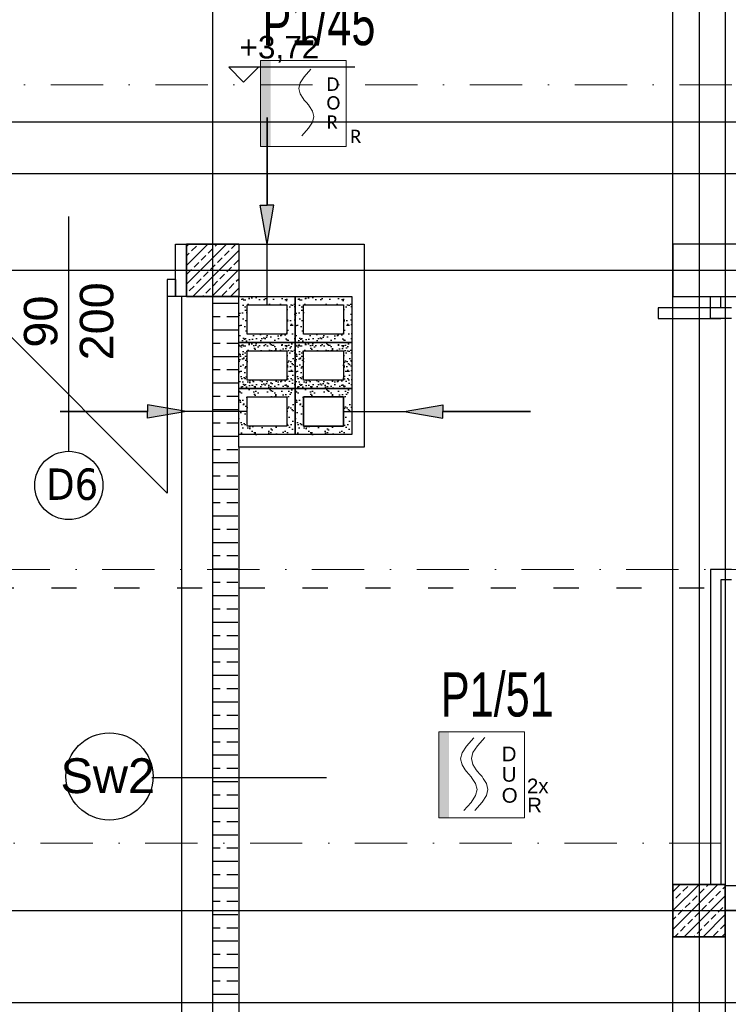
# Model space of a CAD drawing. Header units: millimetres. Extents: x -7023 to 53801, y 9849 to 33561.
# Tile 152 of 256: x 15341 to 15680, y 18571 to 19041. Entities that reach past the tile are written whole.
import ezdxf

# ---------------------------------------------------------------- set-up
doc = ezdxf.new("R2010")
doc.units = ezdxf.units.MM
doc.linetypes.add('ACAD_ISO03W100', pattern=[30, 12, -18])
doc.linetypes.add('DASHDOT', pattern=[1, 0.5, -0.25, 0, -0.25])
doc.layers.get('0').update_dxf_attribs({"lineweight": 9})
doc.layers.add('.IE_podklad', color=252, linetype='Continuous')
doc.layers.add('PA_Instalacja pożarowa', color=1, linetype='Continuous', lineweight=5)
doc.layers.add('PA_Instalacja pożarowa_opis', color=7, linetype='Continuous', lineweight=5)
doc.styles.add('AAT', font='calibri.ttf')
doc.styles.add('Opisowy', font='arial.ttf')
doc.styles.add('q-arch-ARIAL01', font='arial.ttf', dxfattribs={"width": 0.7})
doc.styles.get("Standard").update_dxf_attribs({"font": 'arial.ttf'})

# ---------------------------------------------------------------- blocks, each defined once
blk = doc.blocks.new('*U72')
at = {"color": 1}
blk.add_wipeout([(-20.5, -20.5), (20.5, -20.5), (20.5, 20.5), (-20.5, 20.5)], dxfattribs=at)
at = {"lineweight": 5}
h = blk.add_hatch(color=1, dxfattribs=at)
h.paths.add_polyline_path([(-15.7, 0), (-15.7, 20.5), (-20.5, 20.5), (-20.5, 0)])
h.paths.add_polyline_path([(-15.7, -20.5), (-15.7, 0), (-20.5, 0), (-20.5, -20.5)])
at = {"color": 1, "linetype": 'Continuous', "lineweight": 5}
for p, q in [((-7.3, 13.76), (-3.78, 17.69)), ((-2.07, 13.86), (1.45, 17.79)), ((-10.11, 7.66), (-9.41, 10.54)), ((-9.41, 10.54), (-7.3, 13.76)), ((-4.89, 7.76), (-4.18, 10.63)), ((-4.18, 10.63), (-2.07, 13.86)), ((-9.41, 4.79), (-10.11, 7.66)), ((-7.84, 2.39), (-9.41, 4.79)), ((-4.18, 4.89), (-4.89, 7.76)), ((-2.61, 2.48), (-4.18, 4.89)), ((-7.3, 1.56), (-7.84, 2.39)), ((-6.18, 0.32), (-7.3, 1.56)), ((-6.18, 0.32), (-5.06, -0.93)), ((-2.07, 1.66), (-2.61, 2.48)), ((-0.95, 0.41), (-2.07, 1.66)), ((-0.95, 0.41), (0.16, -0.84)), ((-5.06, -0.93), (-4.52, -1.75)), ((-4.52, -1.75), (-2.95, -4.16)), ((-2.95, -4.16), (-2.25, -7.03)), ((0.16, -0.84), (0.7, -1.66)), ((0.7, -1.66), (2.27, -4.06)), ((2.27, -4.06), (2.98, -6.94)), ((-2.25, -7.03), (-2.95, -9.9)), ((2.98, -6.94), (2.27, -9.81)), ((-5.06, -13.13), (-8.58, -17.06)), ((-2.95, -9.9), (-5.06, -13.13)), ((0.16, -13.04), (-3.36, -16.97)), ((2.27, -9.81), (0.16, -13.04))]:
    blk.add_line(p, q, dxfattribs=at)
at = {"color": 1, "lineweight": 5}
blk.add_lwpolyline([(-20.5, 20.5), (20.5, 20.5), (20.5, -20.5), (-20.5, -20.5)], close=True, dxfattribs=at)
for s, p in [('D', (9.56, 6.52)), ('U', (9.56, -3.26)), ('2x', (21.62, -8.81)), ('O', (9.56, -13.29)), ('R', (21.74, -17.95))]:
    blk.add_text(s, height=7, dxfattribs=at).set_placement(p)
at = {"color": 1, "flags": 7}
blk.add_attdef('DUO-6046', (13.18, -19.1), '', height=0.7, dxfattribs=at)
blk = doc.blocks.new('*U74')
at = {"lineweight": 5, "style": 'AAT'}
blk.add_text('R', height=6.41, dxfattribs=at).set_placement((22.28, -18.9))
blk.add_wipeout([(-20.5, -20.5), (20.5, -20.5), (20.5, 20.5), (-20.5, 20.5)])
at = {"lineweight": 5}
h = blk.add_hatch(color=256, dxfattribs=at)
h.paths.add_polyline_path([(-15.7, 0), (-15.7, 20.5), (-20.5, 20.5), (-20.5, 0)])
h.paths.add_polyline_path([(-15.7, -20.5), (-15.7, 0), (-20.5, 0), (-20.5, -20.5)])
for p, q in [((0.38, 12.77), (3.6, 16.37)), ((-2.19, 7.19), (-1.55, 9.82)), ((-1.55, 9.82), (0.38, 12.77)), ((-1.55, 4.56), (-2.19, 7.19)), ((-0.11, 2.36), (-1.55, 4.56)), ((0.38, 1.61), (-0.11, 2.36)), ((1.41, 0.47), (0.38, 1.61)), ((1.41, 0.47), (2.43, -0.68)), ((2.43, -0.68), (2.92, -1.43)), ((2.92, -1.43), (4.36, -3.63)), ((4.36, -3.63), (5.01, -6.26)), ((4.36, -8.89), (2.43, -11.84)), ((5.01, -6.26), (4.36, -8.89)), ((2.43, -11.84), (-0.79, -15.44))]:
    blk.add_line(p, q, dxfattribs=at)
blk.add_lwpolyline([(-20.5, 20.5), (20.5, 20.5), (20.5, -20.5), (-20.5, -20.5)], close=True, dxfattribs=at)
at = {"lineweight": 5, "style": 'AAT'}
for s, p in [('D', (11.03, 6.06)), ('O', (11.03, -2.89)), ('R', (11.03, -12.07))]:
    blk.add_text(s, height=6.41, dxfattribs=at).set_placement(p)

msp = doc.modelspace()

# ---------------------------------------------------------------- hatches: boundary and pattern name
at = {"layer": '.IE_podklad'}
h = msp.add_hatch(color=256, dxfattribs=at)
h.dxf.hatch_style = 1
h.paths.add_polyline_path([(15459.35, 18952.74), (15456.09, 18952.74), (15459.35, 18934.18), (15462.62, 18952.74)])
h = msp.add_hatch(dxfattribs=at)
h.set_pattern_fill('AR-SAND', color=256, scale=0.1)
h.set_pattern_definition([(37.5, (-1341.1266, 29718.909), (-0.1600031, 4.8941324), [0, -3.8608, 0, -4.318, 0, -4.1275]), (7.5, (-1341.1266, 29718.909), (4.4952328, 7.168251), [0, -2.0828, 0, -3.4798, 0, -1.3335]), (327.5, (-1344.2508, 29718.909), (7.9099237, 0.01437185), [0, -1.27, 0, -4.572, 0, -5.969]), (317.5, (-1344.251, 29718.909), (7.6355645, 2.2292932), [0, -0.635, 0, -2.9972, 0, -3.429])])
h.paths.add_polyline_path([(15472.85, 18909.18), (15445.85, 18909.18), (15445.85, 18887.18), (15472.85, 18887.18)])
h.paths.add_polyline_path([(15468.85, 18905.18), (15468.85, 18891.18), (15449.85, 18891.18), (15449.85, 18905.18)], flags=16)
h.paths.add_polyline_path([(15472.85, 18887.18), (15445.85, 18887.18), (15445.85, 18865.18), (15472.85, 18865.18)])
h.paths.add_polyline_path([(15468.85, 18883.18), (15468.85, 18869.18), (15449.85, 18869.18), (15449.85, 18883.18)], flags=16)
h = msp.add_hatch(dxfattribs=at)
h.set_pattern_fill('AR-SAND', color=256, scale=0.1)
h.set_pattern_definition([(37.5, (-1314.1266, 29718.909), (-0.1600031, 4.8941324), [0, -3.8608, 0, -4.318, 0, -4.1275]), (7.5, (-1314.1266, 29718.909), (4.4952328, 7.168251), [0, -2.0828, 0, -3.4798, 0, -1.3335]), (327.5, (-1317.2508, 29718.909), (7.9099237, 0.01437185), [0, -1.27, 0, -4.572, 0, -5.969]), (317.5, (-1317.251, 29718.909), (7.6355645, 2.2292932), [0, -0.635, 0, -2.9972, 0, -3.429])])
h.paths.add_polyline_path([(15499.85, 18909.18), (15472.85, 18909.18), (15472.85, 18887.18), (15499.85, 18887.18)])
h.paths.add_polyline_path([(15495.85, 18905.18), (15495.85, 18891.18), (15476.85, 18891.18), (15476.85, 18905.18)], flags=16)
h.paths.add_polyline_path([(15499.85, 18887.18), (15472.85, 18887.18), (15472.85, 18865.18), (15499.85, 18865.18)])
h.paths.add_polyline_path([(15495.85, 18883.18), (15495.85, 18869.18), (15476.85, 18869.18), (15476.85, 18883.18)], flags=16)
h = msp.add_hatch(dxfattribs=at)
h.set_pattern_fill('AR-SAND', color=256, scale=0.1)
h.set_pattern_definition([(37.5, (-1341.1266, 29696.909), (-0.1600031, 4.8941324), [0, -3.8608, 0, -4.318, 0, -4.1275]), (7.5, (-1341.1266, 29696.909), (4.4952328, 7.168251), [0, -2.0828, 0, -3.4798, 0, -1.3335]), (327.5, (-1344.2508, 29696.909), (7.9099237, 0.01437185), [0, -1.27, 0, -4.572, 0, -5.969]), (317.5, (-1344.251, 29696.909), (7.6355645, 2.2292932), [0, -0.635, 0, -2.9972, 0, -3.429])])
h.paths.add_polyline_path([(15472.85, 18887.18), (15445.85, 18887.18), (15445.85, 18865.18), (15472.85, 18865.18)])
h.paths.add_polyline_path([(15468.85, 18883.18), (15468.85, 18869.18), (15449.85, 18869.18), (15449.85, 18883.18)], flags=16)
h.paths.add_polyline_path([(15472.85, 18865.18), (15445.85, 18865.18), (15445.85, 18843.18), (15472.85, 18843.18)])
h.paths.add_polyline_path([(15468.85, 18861.18), (15468.85, 18847.18), (15449.85, 18847.18), (15449.85, 18861.18)], flags=16)
h = msp.add_hatch(dxfattribs=at)
h.set_pattern_fill('AR-SAND', color=256, scale=0.1)
h.set_pattern_definition([(37.5, (-1314.1266, 29696.909), (-0.1600031, 4.8941324), [0, -3.8608, 0, -4.318, 0, -4.1275]), (7.5, (-1314.1266, 29696.909), (4.4952328, 7.168251), [0, -2.0828, 0, -3.4798, 0, -1.3335]), (327.5, (-1317.2508, 29696.909), (7.9099237, 0.01437185), [0, -1.27, 0, -4.572, 0, -5.969]), (317.5, (-1317.251, 29696.909), (7.6355645, 2.2292932), [0, -0.635, 0, -2.9972, 0, -3.429])])
h.paths.add_polyline_path([(15499.85, 18887.18), (15472.85, 18887.18), (15472.85, 18865.18), (15499.85, 18865.18)])
h.paths.add_polyline_path([(15495.85, 18883.18), (15495.85, 18869.18), (15476.85, 18869.18), (15476.85, 18883.18)], flags=16)
h.paths.add_polyline_path([(15499.85, 18865.18), (15472.85, 18865.18), (15472.85, 18843.18), (15499.85, 18843.18)])
h.paths.add_polyline_path([(15495.85, 18861.18), (15495.85, 18847.18), (15476.85, 18847.18), (15476.85, 18861.18)], flags=16)
h = msp.add_hatch(color=256, dxfattribs=at)
h.dxf.hatch_style = 1
h.paths.add_polyline_path([(15402.3, 18854.18), (15402.3, 18850.91), (15420.85, 18854.18), (15402.3, 18857.44)])
h = msp.add_hatch(color=256, dxfattribs=at)
h.dxf.hatch_style = 1
h.paths.add_polyline_path([(15543.41, 18854.18), (15543.41, 18850.91), (15524.85, 18854.18), (15543.41, 18857.44)])

# ---------------------------------------------------------------- linework, layer by layer
at = {"layer": '.IE_podklad', "ltscale": 25}
for p, q in [((15433.35, 19964.01), (15433.35, 17871.88)), ((15665.85, 19964.01), (15665.85, 17871.88)), ((14357.9, 18921.68), (17656.89, 18921.68)), ((14357.9, 18615.68), (17656.89, 18615.68))]:
    msp.add_line(p, q, dxfattribs=at)
at = {"layer": '.IE_podklad', "ltscale": 0.5}
for p, q in [((15653.35, 18409.88), (15653.35, 19130.18)), ((15678.35, 19130.18), (15678.35, 18408.47)), ((15418.48, 18909.18), (15418.48, 18409.18))]:
    msp.add_line(p, q, dxfattribs=at)
at = {"layer": '.IE_podklad'}
for p, q in [((15441.07, 19018.67), (15448.16, 19011.57)), ((15766.02, 18967.68), (15258.35, 18967.68)), ((15364.6, 18835.15), (15364.6, 18947.33)), ((15415.6, 18909.18), (15415.6, 18934.18)), ((15415.6, 18934.18), (15420.85, 18934.18)), ((15445.85, 18934.18), (15420.85, 18934.18)), ((15420.85, 18934.18), (15420.85, 18909.18)), ((15420.85, 18933), (15422.03, 18934.18)), ((15420.85, 18924.02), (15431.01, 18934.18)), ((15420.85, 18915.04), (15439.99, 18934.18)), ((15420.85, 18934.18), (15445.85, 18934.18)), ((15420.85, 18909.18), (15420.85, 18934.18)), ((15423.33, 18930.98), (15425.58, 18933.23)), ((15423.97, 18909.18), (15445.85, 18931.06)), ((15431.19, 18929.86), (15433.43, 18932.11)), ((15434.56, 18933.23), (15435.5, 18934.18)), ((15439.05, 18928.74), (15441.29, 18930.98)), ((15442.41, 18932.11), (15444.48, 18934.18)), ((15445.85, 18934.18), (15505.85, 18934.18)), ((15445.85, 18934.18), (15445.85, 18909.18)), ((15505.85, 18934.18), (15505.85, 18837.18)), ((15678.35, 18934.18), (15653.35, 18934.18)), ((15653.35, 18934.18), (15653.35, 18909.18)), ((16086.85, 18934.18), (15653.35, 18934.18)), ((15854.35, 18934.18), (15678.35, 18934.18)), ((15420.85, 18928.51), (15422.21, 18929.86)), ((15427.82, 18926.49), (15430.07, 18928.74)), ((15435.68, 18925.37), (15437.92, 18927.62)), ((15443.54, 18924.25), (15445.78, 18926.49)), ((15421.09, 18919.76), (15423.33, 18922)), ((15424.45, 18923.13), (15426.7, 18925.37)), ((15428.94, 18918.64), (15431.19, 18920.88)), ((15432.31, 18922), (15434.56, 18924.25)), ((15432.95, 18909.18), (15445.85, 18922.08)), ((15440.17, 18920.88), (15442.41, 18923.13)), ((15415.6, 18917.18), (15411.6, 18917.18)), ((15411.6, 18917.18), (15411.6, 18909.18)), ((15415.6, 18917.18), (15415.6, 18909.18)), ((15425.58, 18915.27), (15427.82, 18917.51)), ((15433.43, 18914.14), (15435.68, 18916.39)), ((15436.8, 18917.51), (15439.05, 18919.76)), ((15444.66, 18916.39), (15445.85, 18917.59)), ((15422.21, 18911.9), (15424.45, 18914.14)), ((15430.07, 18910.78), (15432.31, 18913.02)), ((15437.92, 18909.65), (15440.17, 18911.9)), ((15441.29, 18913.02), (15443.54, 18915.27)), ((15441.93, 18909.18), (15445.85, 18913.1)), ((15317.6, 18909.18), (15411.6, 18815.18)), ((15415.6, 18909.18), (15411.6, 18909.18)), ((15411.6, 18909.18), (15411.6, 18815.18)), ((15421.35, 18909.18), (15415.6, 18909.18)), ((15420.85, 18910.55), (15421.09, 18910.78)), ((15420.85, 18909.18), (15445.85, 18909.18)), ((15445.85, 18909.18), (15420.85, 18909.18)), ((15428.46, 18909.18), (15428.94, 18909.65)), ((15433.35, 18909.18), (15433.35, 18409.18)), ((15445.85, 18909.18), (15499.85, 18909.18)), ((15445.85, 18837.18), (15445.85, 18909.18)), ((15499.85, 18909.18), (15499.85, 18843.18)), ((15653.35, 18909.18), (16086.85, 18909.18)), ((15653.35, 18909.18), (15671.35, 18909.18)), ((15671.35, 18909.18), (15676.35, 18909.18)), ((15671.35, 18898.68), (15671.35, 18909.18)), ((15676.35, 18903.68), (15676.35, 18909.18)), ((15676.35, 18909.18), (15678.35, 18909.18)), ((15433.35, 18905.93), (15445.35, 18905.93)), ((15676.35, 18903.68), (15646.35, 18903.68)), ((15646.35, 18903.68), (15646.35, 18898.68)), ((15681.35, 18903.68), (15676.35, 18903.68)), ((15433.35, 18899.58), (15437.02, 18899.58)), ((15440.2, 18899.58), (15445.35, 18899.58)), ((15646.35, 18898.68), (15676.35, 18898.68)), ((15681.35, 18898.68), (15671.35, 18898.68)), ((15433.35, 18893.23), (15445.35, 18893.23)), ((15433.35, 18886.88), (15437.02, 18886.88)), ((15440.2, 18886.88), (15445.35, 18886.88)), ((15433.35, 18880.53), (15445.35, 18880.53)), ((15433.35, 18874.18), (15437.02, 18874.18)), ((15440.2, 18874.18), (15445.35, 18874.18)), ((15433.35, 18867.83), (15445.35, 18867.83)), ((15433.35, 18861.48), (15437.02, 18861.48)), ((15440.2, 18861.48), (15445.35, 18861.48)), ((15433.35, 18855.13), (15445.35, 18855.13)), ((15433.35, 18848.78), (15437.02, 18848.78)), ((15440.2, 18848.78), (15445.35, 18848.78)), ((15433.35, 18842.43), (15445.35, 18842.43)), ((15499.85, 18843.18), (15445.85, 18843.18)), ((15433.35, 18836.08), (15437.02, 18836.08)), ((15440.2, 18836.08), (15445.35, 18836.08)), ((15505.85, 18837.18), (15445.85, 18837.18)), ((15445.85, 18837.18), (15445.85, 18409.18)), ((15433.35, 18829.73), (15445.35, 18829.73)), ((15433.35, 18823.38), (15437.02, 18823.38)), ((15440.2, 18823.38), (15445.35, 18823.38)), ((15433.35, 18817.03), (15445.35, 18817.03)), ((15433.35, 18810.68), (15437.02, 18810.68)), ((15440.2, 18810.68), (15445.35, 18810.68)), ((15433.35, 18804.33), (15445.35, 18804.33)), ((15433.35, 18797.98), (15437.02, 18797.98)), ((15440.2, 18797.98), (15445.35, 18797.98)), ((15433.35, 18791.63), (15445.35, 18791.63)), ((15433.35, 18785.28), (15437.02, 18785.28)), ((15440.2, 18785.28), (15445.35, 18785.28)), ((15433.35, 18778.93), (15445.35, 18778.93)), ((15671.35, 18778.68), (15671.35, 18628.18)), ((15681.35, 18778.68), (15671.35, 18778.68)), ((15433.35, 18772.58), (15437.02, 18772.58)), ((15440.2, 18772.58), (15445.35, 18772.58)), ((15676.35, 18773.68), (15676.35, 18628.18)), ((15681.35, 18773.68), (15676.35, 18773.68)), ((15433.35, 18766.23), (15445.35, 18766.23)), ((15433.35, 18759.88), (15437.02, 18759.88)), ((15440.2, 18759.88), (15445.35, 18759.88)), ((15433.35, 18753.53), (15445.35, 18753.53)), ((15433.35, 18747.18), (15437.02, 18747.18)), ((15440.2, 18747.18), (15445.35, 18747.18)), ((15433.35, 18740.83), (15445.35, 18740.83)), ((15433.35, 18734.48), (15437.02, 18734.48)), ((15440.2, 18734.48), (15445.35, 18734.48)), ((15433.35, 18728.13), (15445.35, 18728.13)), ((15433.35, 18721.78), (15437.02, 18721.78)), ((15440.2, 18721.78), (15445.35, 18721.78)), ((15433.35, 18715.43), (15445.35, 18715.43)), ((15433.35, 18709.08), (15437.02, 18709.08)), ((15440.2, 18709.08), (15445.35, 18709.08)), ((15433.35, 18702.73), (15445.35, 18702.73)), ((15433.35, 18696.38), (15437.02, 18696.38)), ((15440.2, 18696.38), (15445.35, 18696.38)), ((15433.35, 18690.03), (15445.35, 18690.03)), ((15433.35, 18683.68), (15437.02, 18683.68)), ((15440.2, 18683.68), (15445.35, 18683.68)), ((15404.3, 18679.29), (15487.85, 18679.29)), ((15433.35, 18677.33), (15445.35, 18677.33)), ((15433.35, 18670.98), (15437.02, 18670.98)), ((15440.2, 18670.98), (15445.35, 18670.98)), ((15433.35, 18664.63), (15445.35, 18664.63)), ((15433.35, 18658.28), (15437.02, 18658.28)), ((15440.2, 18658.28), (15445.35, 18658.28)), ((15433.35, 18651.93), (15445.35, 18651.93)), ((15433.35, 18645.58), (15437.02, 18645.58)), ((15440.2, 18645.58), (15445.35, 18645.58)), ((15433.35, 18639.23), (15445.35, 18639.23)), ((15433.35, 18632.88), (15437.02, 18632.88)), ((15440.2, 18632.88), (15445.35, 18632.88)), ((15433.35, 18626.53), (15445.35, 18626.53)), ((15671.35, 18628.18), (15653.35, 18628.18)), ((15653.35, 18628.18), (15653.35, 18603.18)), ((15653.35, 18628.18), (15678.35, 18628.18)), ((15653.35, 18603.18), (15653.35, 18628.18)), ((15653.35, 18624.64), (15656.89, 18628.18)), ((15653.35, 18615.66), (15665.87, 18628.18)), ((15653.35, 18606.68), (15674.85, 18628.18)), ((15658.19, 18624.98), (15660.43, 18627.23)), ((15666.04, 18623.86), (15668.29, 18626.11)), ((15669.41, 18627.23), (15670.36, 18628.18)), ((15676.35, 18628.18), (15671.35, 18628.18)), ((15673.9, 18622.74), (15676.15, 18624.98)), ((15678.35, 18628.18), (15676.35, 18628.18)), ((15677.27, 18626.11), (15678.35, 18627.19)), ((15678.35, 18627.68), (15678.35, 18628.18)), ((15678.35, 18628.18), (15678.35, 18603.18)), ((15678.35, 18603.68), (15678.35, 18627.68)), ((15678.35, 18627.68), (16086.85, 18627.68)), ((15433.35, 18620.18), (15437.02, 18620.18)), ((15440.2, 18620.18), (15445.35, 18620.18)), ((15653.35, 18620.15), (15653.7, 18620.49)), ((15654.82, 18621.62), (15657.06, 18623.86)), ((15658.83, 18603.18), (15678.35, 18622.7)), ((15662.68, 18620.49), (15664.92, 18622.74)), ((15670.53, 18619.37), (15672.78, 18621.62)), ((15655.94, 18613.76), (15658.19, 18616)), ((15659.31, 18617.13), (15661.55, 18619.37)), ((15667.17, 18616), (15669.41, 18618.25)), ((15675.02, 18614.88), (15677.27, 18617.13)), ((16086.67, 18615.68), (15678.35, 18615.68)), ((15433.35, 18613.83), (15445.35, 18613.83)), ((15653.35, 18611.17), (15654.82, 18612.64)), ((15660.43, 18609.27), (15662.68, 18611.51)), ((15663.8, 18612.64), (15666.04, 18614.88)), ((15667.81, 18603.18), (15678.35, 18613.72)), ((15668.29, 18608.14), (15670.53, 18610.39)), ((15671.66, 18611.51), (15673.9, 18613.76)), ((15433.35, 18607.48), (15437.02, 18607.48)), ((15440.2, 18607.48), (15445.35, 18607.48)), ((15657.06, 18605.9), (15659.31, 18608.14)), ((15664.92, 18604.78), (15667.17, 18607.02)), ((15672.78, 18603.65), (15675.02, 18605.9)), ((15676.15, 18607.02), (15678.35, 18609.23)), ((15433.35, 18601.13), (15445.35, 18601.13)), ((15653.35, 18603.18), (15678.35, 18603.18)), ((15678.35, 18603.18), (15653.35, 18603.18)), ((15654.34, 18603.18), (15655.94, 18604.78)), ((15663.32, 18603.18), (15663.8, 18603.65)), ((15676.79, 18603.18), (15678.35, 18604.74)), ((15678.35, 18603.18), (15678.35, 18603.68)), ((15433.35, 18594.78), (15437.02, 18594.78)), ((15440.2, 18594.78), (15445.35, 18594.78)), ((15433.35, 18588.43), (15445.35, 18588.43)), ((15433.35, 18582.08), (15437.02, 18582.08)), ((15440.2, 18582.08), (15445.35, 18582.08)), ((15433.35, 18575.73), (15445.35, 18575.73)), ((14862.35, 18571.68), (16081.35, 18571.68))]:
    msp.add_line(p, q, dxfattribs=at)
at = {"layer": '.IE_podklad', "lineweight": 30}
for p, q in [((15459.35, 18905.18), (15459.35, 18934.18)), ((15449.85, 18905.18), (15468.85, 18905.18)), ((15449.85, 18891.18), (15449.85, 18905.18)), ((15468.85, 18905.18), (15468.85, 18891.18)), ((15468.85, 18891.18), (15449.85, 18891.18)), ((15449.85, 18861.18), (15468.85, 18861.18)), ((15449.85, 18847.18), (15449.85, 18861.18)), ((15468.85, 18861.18), (15468.85, 18847.18)), ((15495.85, 18861.18), (15476.85, 18861.18)), ((15476.85, 18861.18), (15476.85, 18847.18)), ((15495.85, 18847.18), (15495.85, 18861.18)), ((15449.85, 18854.18), (15420.85, 18854.18)), ((15495.85, 18854.18), (15524.85, 18854.18)), ((15468.85, 18847.18), (15449.85, 18847.18)), ((15476.85, 18847.18), (15495.85, 18847.18))]:
    msp.add_line(p, q, dxfattribs=at)
at = {"layer": '.IE_podklad', "linetype": 'ACAD_ISO03W100'}
msp.add_line((16088.35, 18769.68), (15060.35, 18769.68), dxfattribs=at)
at = {"layer": '.IE_podklad', "ltscale": 0.3}
for points in [[(15445.85, 18887.18), (15445.85, 18909.18), (15472.85, 18909.18), (15472.85, 18887.18)], [(15472.85, 18887.18), (15472.85, 18909.18), (15499.85, 18909.18), (15499.85, 18887.18)], [(15449.85, 18891.18), (15449.85, 18905.18), (15468.85, 18905.18), (15468.85, 18891.18)], [(15476.85, 18891.18), (15476.85, 18905.18), (15495.85, 18905.18), (15495.85, 18891.18)], [(15445.85, 18865.18), (15445.85, 18887.18), (15472.85, 18887.18), (15472.85, 18865.18)], [(15445.85, 18865.18), (15445.85, 18887.18), (15472.85, 18887.18), (15472.85, 18865.18)], [(15449.85, 18869.18), (15449.85, 18883.18), (15468.85, 18883.18), (15468.85, 18869.18)], [(15449.85, 18869.18), (15449.85, 18883.18), (15468.85, 18883.18), (15468.85, 18869.18)], [(15472.85, 18865.18), (15472.85, 18887.18), (15499.85, 18887.18), (15499.85, 18865.18)], [(15472.85, 18865.18), (15472.85, 18887.18), (15499.85, 18887.18), (15499.85, 18865.18)], [(15476.85, 18869.18), (15476.85, 18883.18), (15495.85, 18883.18), (15495.85, 18869.18)], [(15476.85, 18869.18), (15476.85, 18883.18), (15495.85, 18883.18), (15495.85, 18869.18)], [(15445.85, 18843.18), (15445.85, 18865.18), (15472.85, 18865.18), (15472.85, 18843.18)], [(15472.85, 18843.18), (15472.85, 18865.18), (15499.85, 18865.18), (15499.85, 18843.18)], [(15449.85, 18847.18), (15449.85, 18861.18), (15468.85, 18861.18), (15468.85, 18847.18)], [(15476.85, 18847.18), (15476.85, 18861.18), (15495.85, 18861.18), (15495.85, 18847.18)]]:
    msp.add_lwpolyline(points, close=True, dxfattribs=at)
at = {"layer": '.IE_podklad'}
for points in [[(15420.85, 18854.18), (15402.3, 18857.44), (15402.3, 18854.18), (15360.41, 18854.18)], [(15524.85, 18854.18), (15543.41, 18857.44), (15543.41, 18854.18), (15585.3, 18854.18)], [(15360.41, 18854.18), (15402.3, 18854.18)], [(15420.85, 18854.18), (15402.3, 18850.91), (15402.3, 18854.18), (15360.41, 18854.18)], [(15360.41, 18854.18), (15402.3, 18854.18)], [(15524.85, 18854.18), (15543.41, 18850.91), (15543.41, 18854.18), (15585.3, 18854.18)], [(15585.3, 18854.18), (15543.41, 18854.18)], [(15585.3, 18854.18), (15543.41, 18854.18)]]:
    msp.add_lwpolyline(points, dxfattribs=at)
at = {"layer": '.IE_podklad', "linetype": 'DASHDOT', "lineweight": 13, "ltscale": 50}
for points in [[(17409.59, 18778.68), (14946.79, 18778.68)], [(16177.63, 18647.81), (14946.79, 18647.81)]]:
    msp.add_lwpolyline(points, dxfattribs=at)
at = {"layer": '.IE_podklad', "linetype": 'Continuous'}
msp.add_circle((15364.6, 18818.84), 16.31, dxfattribs=at)
at = {"layer": '.IE_podklad'}
msp.add_circle((15384.02, 18679.76), 20.85, dxfattribs=at)

# ---------------------------------------------------------------- block references
at = {"layer": 'PA_Instalacja pożarowa', "rotation": 360}
for name, p in [('*U74', (15476.75, 19001.35)), ('*U72', (15561.98, 18680.52))]:
    msp.add_blockref(name, p, dxfattribs=at)

# ---------------------------------------------------------------- texts
at = {"layer": '.IE_podklad', "linetype": 'Continuous', "style": 'Opisowy'}
for s, p in [('200', (15385.87, 18878.62)), ('90', (15359.14, 18884.7))]:
    msp.add_text(s, height=16, rotation=90, dxfattribs=at).set_placement(p)
msp.add_text('Sw2', height=16.64, dxfattribs=at).set_placement((15360.61, 18671.81))
at = {"layer": '.IE_podklad', "insert": (15353.78, 18826.95), "char_height": 15, "width": 230.4406, "attachment_point": 1}
msp.add_mtext('{\\fTahoma|b0|i0|c238|p34;D6}', dxfattribs=at)

# ---------------------------------------------------------------- next in the draw order: linework, layer by layer
at = {"layer": '.IE_podklad'}
for p, q in [((15501.29, 19018.67), (15441.07, 19018.67)), ((15448.16, 19011.57), (15455.25, 19018.67)), ((15283.35, 18992.68), (15722.72, 18992.68))]:
    msp.add_line(p, q, dxfattribs=at)
at = {"layer": '.IE_podklad', "linetype": 'DASHDOT', "lineweight": 13, "ltscale": 50}
msp.add_line((14353.97, 19010.35), (16912.27, 19010.35), dxfattribs=at)
at = {"layer": '.IE_podklad'}
for points in [[(15459.35, 18934.18), (15456.09, 18952.74), (15459.35, 18952.74), (15459.36, 18994.62)], [(15459.36, 18994.62), (15459.35, 18952.74)], [(15459.36, 18994.62), (15459.35, 18952.74)], [(15459.35, 18934.18), (15462.62, 18952.74), (15459.35, 18952.74), (15459.36, 18994.62)]]:
    msp.add_lwpolyline(points, dxfattribs=at)

# ---------------------------------------------------------------- next in the draw order: texts
at = {"layer": '.IE_podklad', "linetype": 'Continuous', "style": 'Opisowy'}
msp.add_text('+3,72', height=10.8, dxfattribs=at).set_placement((15446.19, 19022.9))
at = {"layer": 'PA_Instalacja pożarowa_opis', "style": 'q-arch-ARIAL01', "width": 0.7}
for s, p in [('P1/45', (15457.17, 19029.23, 0)), ('P1/51', (15542.41, 18708.4, 0))]:
    msp.add_text(s, height=21.14, dxfattribs=at).set_placement(p)

doc.saveas('drawing.dxf')
